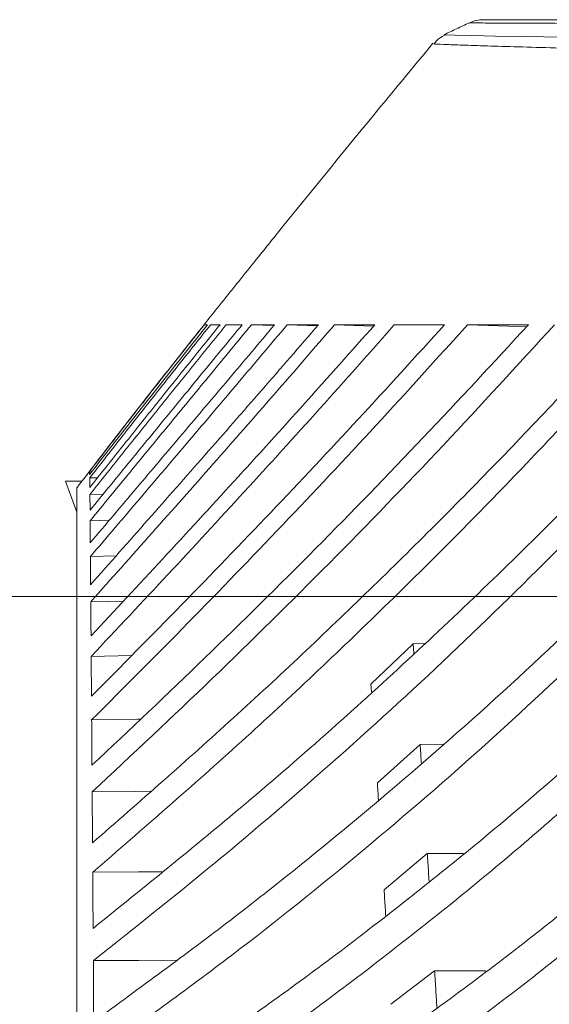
# Model space of a CAD drawing. Header units: millimetres. Extents: x 0 to 1118, y 0 to 864.
# Tile 34 of 256: x 214.6 to 222.52, y 127.02 to 141.75. Entities that reach past the tile are written whole.
import ezdxf

# ---------------------------------------------------------------- set-up
doc = ezdxf.new("R2010")
doc.units = ezdxf.units.MM
doc.styles.add('SLDTEXTSTYLE3', font='TXT', dxfattribs={"width": 0.605})
doc.dimstyles.new('SLDDIMSTYLE1', dxfattribs={"dimtxt": 3.175, "dimasz": 3.302, "dimexe": 0, "dimexo": 0.0625, "dimgap": 0.79375, "dimtad": 0, "dimtih": 1, "dimtoh": 1, "dimdec": 1, "dimlfac": 4, "dimrnd": 1e-09, "dimzin": 4, "dimdsep": 46, "dimtxsty": 'SLDTEXTSTYLE3', "dimsah": 1, "dimcen": 0.09, "dimadec": 0, "dimazin": 1, "dimtfac": 1, "dimtofl": 0, "dimtmove": 0, "dimatfit": 3, "dimfxl": 1, "dimfrac": 2, "dimtolj": 1, "dimtzin": 12, "dimarcsym": 0})

# ---------------------------------------------------------------- blocks, each defined once
blk = doc.blocks.new('_D_2')
at = {"color": 7, "linetype": 'Continuous', "lineweight": 0}
for p, q in [((261.226, 133.123), (154.079, 133.123)), ((155.679, 133.123), (155.679, 107.56)), ((155.679, 77.123), (155.679, 102.687)), ((261.226, 77.123), (154.079, 77.123))]:
    blk.add_line(p, q, dxfattribs=at)
for points in [[(155.679, 133.123), (155.171, 129.821), (156.187, 129.821)], [(155.679, 77.123), (156.187, 80.425), (155.171, 80.425)]]:
    blk.add_solid(points, dxfattribs=at)
at = {"color": 7, "linetype": 'Continuous', "lineweight": 0, "insert": (150.221, 106.78), "char_height": 3.175, "attachment_point": 1, "style": 'SLDTEXTSTYLE3'}
blk.add_mtext('224.0', dxfattribs=at)

msp = doc.modelspace()

# ---------------------------------------------------------------- linework, layer by layer
at = {"color": 7, "linetype": 'Continuous', "lineweight": 15}
for p, q in [((218.062, 137.186), (218.399, 137.174)), ((218.597, 137.186), (219.051, 137.17)), ((219.305, 137.186), (219.888, 137.166)), ((215.682, 134.997), (215.643, 134.996)), ((215.763, 134.9), (215.645, 134.896)), ((215.528, 134.848), (215.282, 134.848)), ((215.282, 134.848), (215.282, 134.847)), ((215.282, 134.847), (215.451, 134.382)), ((215.528, 134.847), (215.282, 134.847)), ((215.528, 134.847), (215.528, 134.847)), ((215.848, 134.655), (215.648, 134.649)), ((215.939, 134.265), (215.652, 134.257)), ((216.039, 133.73), (215.656, 133.721)), ((216.149, 133.054), (215.661, 133.044)), ((219.85, 131.81), (220.482, 132.417)), ((220.657, 132.418), (220.482, 132.417)), ((220.492, 132.27), (220.482, 132.417)), ((216.27, 132.239), (215.667, 132.228)), ((219.857, 131.7), (219.85, 131.81)), ((219.946, 130.337), (220.585, 130.912)), ((220.927, 130.913), (220.585, 130.912)), ((220.046, 128.739), (220.692, 129.279)), ((220.149, 127.025), (220.802, 127.527))]:
    msp.add_line(p, q, dxfattribs=at)
at = {"color": 9, "linetype": 'Continuous', "lineweight": 0, "flags": 128}
msp.add_lwpolyline([(220.955, 141.523), (220.967, 141.521), (221.105, 141.517), (221.356, 141.511), (221.712, 141.504), (222.163, 141.495), (222.705, 141.485), (223.322, 141.474), (224.72, 141.448), (226.245, 141.421), (227.037, 141.407), (230.217, 141.353), (231.735, 141.328), (233.162, 141.303), (234.466, 141.279), (235.622, 141.256), (236.603, 141.231), (237.372, 141.206), (237.89, 141.178), (238.043, 141.162), (238.097, 141.145), (238.097, 141.145), (238.097, 141.145)], dxfattribs=at)
at = {"color": 7, "linetype": 'Continuous', "lineweight": 15, "flags": 128}
for points in [[(221.292, 137.186), (221.908, 137.165), (222.175, 137.155)], [(216.406, 131.29), (216.357, 131.289), (215.674, 131.279)], [(216.557, 130.211), (216.327, 130.208), (215.681, 130.201)], [(221.231, 129.28), (221.091, 129.28), (220.692, 129.279)], [(216.725, 129.007), (216.372, 129.004), (215.69, 128.999)], [(216.941, 127.684), (216.381, 127.682), (215.699, 127.678)], [(221.565, 127.526), (221.201, 127.526), (220.802, 127.527)]]:
    msp.add_lwpolyline(points, dxfattribs=at)
at = {"color": 7, "linetype": 'Continuous', "lineweight": 15}
msp.add_arc((221.531, 141.248), 0.5, 89.999, 114.427, dxfattribs=at)
for points, knots in [([(221.32, 141.702), (221.257, 141.672), (221.13, 141.612), (221.003, 141.552), (220.94, 141.522)], [0, 0, 0, 0, 0.500023, 1, 1, 1, 1]), ([(221.539, 141.748), (221.545, 141.748), (221.558, 141.748), (221.726, 141.748), (222.005, 141.748), (222.39, 141.748), (223.029, 141.748), (224.034, 141.748), (225.467, 141.748), (227.032, 141.748), (228.654, 141.748), (230.272, 141.748), (231.841, 141.748), (233.329, 141.748), (234.704, 141.748), (235.942, 141.748), (237.016, 141.748), (237.897, 141.748), (238.544, 141.748), (238.863, 141.748), (238.897, 141.748), (238.908, 141.748)], [0, 0, 0, 0, 0.026766, 0.05819, 0.089598, 0.121009, 0.152381, 0.215142, 0.277886, 0.34062, 0.403352, 0.466084, 0.528835, 0.591584, 0.654364, 0.71714, 0.779964, 0.842782, 0.905708, 0.968617, 1, 1, 1, 1]), ([(220.958, 141.519), (220.929, 141.505), (220.866, 141.473), (220.816, 141.415), (220.789, 141.384)], [0, 0, 0, 0, 0.455053, 1, 1, 1, 1]), ([(220.776, 141.395), (220.478, 141.035), (219.704, 140.097), (218.787, 138.971), (218.031, 138.034), (217.573, 137.463), (217.016, 136.761), (216.318, 135.875), (215.804, 135.207), (215.528, 134.847)], [0, 0, 0, 0, 0.168545, 0.438474, 0.519246, 0.598341, 0.699434, 0.838382, 1, 1, 1, 1]), ([(217.357, 137.186), (217.213, 137.004), (216.925, 136.641), (216.495, 136.095), (216.068, 135.546), (215.785, 135.18), (215.643, 134.996)], [0, 0, 0, 0, 0.250019, 0.500039, 0.750017, 1, 1, 1, 1]), ([(215.644, 134.949), (215.79, 135.136), (216.081, 135.511), (216.521, 136.07), (216.962, 136.629), (217.258, 137), (217.406, 137.186)], [0, 0, 0, 0, 0.250016, 0.500032, 0.750015, 1, 1, 1, 1]), ([(217.452, 137.186), (217.301, 136.996), (216.997, 136.616), (216.545, 136.044), (216.094, 135.471), (215.795, 135.088), (215.645, 134.896)], [0, 0, 0, 0, 0.250014, 0.500028, 0.750013, 1, 1, 1, 1]), ([(215.647, 134.754), (215.808, 134.957), (216.131, 135.364), (216.617, 135.972), (217.104, 136.58), (217.43, 136.984), (217.593, 137.186)], [0, 0, 0, 0, 0.2500113, 0.5000226, 0.7500108, 1, 1, 1, 1]), ([(217.684, 137.186), (217.514, 136.975), (217.173, 136.553), (216.663, 135.92), (216.155, 135.285), (215.817, 134.861), (215.648, 134.649)], [0, 0, 0, 0, 0.250009, 0.500018, 0.750008, 1, 1, 1, 1]), ([(215.65, 134.413), (215.839, 134.645), (216.217, 135.108), (216.785, 135.801), (217.353, 136.494), (217.733, 136.955), (217.923, 137.186)], [0, 0, 0, 0, 0.250007, 0.500013, 0.750007, 1, 1, 1, 1]), ([(218.062, 137.186), (217.861, 136.942), (217.459, 136.454), (216.856, 135.722), (216.253, 134.99), (215.852, 134.501), (215.652, 134.257)], [0, 0, 0, 0, 0.250004, 0.500009, 0.750004, 1, 1, 1, 1]), ([(215.654, 133.928), (215.884, 134.199), (216.343, 134.742), (217.032, 135.556), (217.721, 136.37), (218.179, 136.914), (218.408, 137.186)], [0, 0, 0, 0, 0.25, 0.5, 0.75, 1, 1, 1, 1]), ([(218.597, 137.186), (218.353, 136.896), (217.864, 136.318), (217.129, 135.451), (216.393, 134.586), (215.902, 134.009), (215.656, 133.721)], [0, 0, 0, 0, 0.250004, 0.500009, 0.750004, 1, 1, 1, 1]), ([(215.659, 133.3), (215.945, 133.623), (216.515, 134.268), (217.369, 135.238), (218.219, 136.21), (218.783, 136.861), (219.064, 137.186)], [0, 0, 0, 0, 0.249996, 0.499992, 0.749994, 1, 1, 1, 1]), ([(219.305, 137.186), (219.004, 136.838), (218.403, 136.143), (217.493, 135.107), (216.579, 134.073), (215.967, 133.387), (215.661, 133.044)], [0, 0, 0, 0, 0.250016, 0.500032, 0.750014, 1, 1, 1, 1]), ([(215.665, 132.534), (216.023, 132.918), (216.739, 133.686), (217.805, 134.845), (218.862, 136.011), (219.558, 136.794), (219.907, 137.186)], [0, 0, 0, 0, 0.250031, 0.500063, 0.750024, 1, 1, 1, 1]), ([(220.199, 137.186), (219.828, 136.767), (219.087, 135.93), (217.958, 134.688), (216.819, 133.453), (216.051, 132.637), (215.667, 132.228)], [0, 0, 0, 0, 0.2500449, 0.5000894, 0.7500369, 1, 1, 1, 1]), ([(215.671, 131.632), (216.122, 132.087), (217.023, 132.997), (218.353, 134.378), (219.665, 135.772), (220.521, 136.715), (220.95, 137.186)], [0, 0, 0, 0, 0.25008, 0.500161, 0.750058, 1, 1, 1, 1]), ([(221.292, 137.186), (220.838, 136.683), (219.93, 135.677), (218.535, 134.193), (217.119, 132.725), (216.156, 131.761), (215.674, 131.279)], [0, 0, 0, 0, 0.250106, 0.500212, 0.750081, 1, 1, 1, 1]), ([(215.679, 130.599), (216.244, 131.132), (217.376, 132.2), (219.026, 133.834), (220.641, 135.493), (221.682, 136.621), (222.203, 137.186)], [0, 0, 0, 0, 0.250177, 0.500356, 0.750126, 1, 1, 1, 1]), ([(222.592, 137.186), (222.042, 136.584), (220.944, 135.381), (219.236, 133.62), (217.487, 131.888), (216.283, 130.764), (215.681, 130.201)], [0, 0, 0, 0, 0.250221, 0.500443, 0.750158, 1, 1, 1, 1]), ([(215.687, 129.44), (216.393, 130.058), (217.806, 131.295), (219.835, 133.213), (221.8, 135.172), (223.048, 136.514), (223.672, 137.186)], [0, 0, 0, 0, 0.250355, 0.500713, 0.750249, 1, 1, 1, 1]), ([(224.099, 137.186), (223.445, 136.471), (222.136, 135.042), (220.069, 132.967), (217.932, 130.943), (216.437, 129.647), (215.69, 128.999)], [0, 0, 0, 0, 0.250459, 0.5009205, 0.7503176, 1, 1, 1, 1]), ([(215.695, 128.16), (216.573, 128.869), (218.329, 130.286), (220.796, 132.517), (223.153, 134.81), (224.62, 136.393), (225.353, 137.186)], [0, 0, 0, 0, 0.2507503, 0.5015006, 0.7505543, 1, 1, 1, 1]), ([(217.406, 137.186), (217.399, 137.186), (217.387, 137.186), (217.373, 137.186), (217.362, 137.186), (217.358, 137.186), (217.357, 137.186)], [0, 0, 0, 0, 0.250061, 0.500123, 0.750049, 1, 1, 1, 1]), ([(217.593, 137.186), (217.579, 137.186), (217.551, 137.186), (217.514, 137.186), (217.481, 137.186), (217.462, 137.186), (217.452, 137.186)], [0, 0, 0, 0, 0.250062, 0.500123, 0.750049, 1, 1, 1, 1]), ([(217.923, 137.186), (217.901, 137.186), (217.856, 137.186), (217.795, 137.186), (217.737, 137.186), (217.702, 137.186), (217.684, 137.186)], [0, 0, 0, 0, 0.250063, 0.500126, 0.75005, 1, 1, 1, 1]), ([(218.408, 137.186), (218.377, 137.186), (218.315, 137.186), (218.227, 137.186), (218.142, 137.186), (218.089, 137.186), (218.062, 137.186)], [0, 0, 0, 0, 0.250063, 0.500125, 0.75005, 1, 1, 1, 1]), ([(219.064, 137.186), (219.023, 137.186), (218.941, 137.186), (218.822, 137.186), (218.707, 137.186), (218.634, 137.186), (218.597, 137.186)], [0, 0, 0, 0, 0.250046, 0.500093, 0.750035, 1, 1, 1, 1]), ([(219.907, 137.186), (219.854, 137.186), (219.749, 137.186), (219.597, 137.186), (219.448, 137.186), (219.353, 137.186), (219.305, 137.186)], [0, 0, 0, 0, 0.2500519, 0.500104, 0.7500422, 1, 1, 1, 1]), ([(220.95, 137.186), (220.885, 137.186), (220.756, 137.186), (220.567, 137.186), (220.38, 137.186), (220.259, 137.186), (220.199, 137.186)], [0, 0, 0, 0, 0.250041, 0.500081, 0.750033, 1, 1, 1, 1]), ([(222.203, 137.186), (222.126, 137.186), (221.971, 137.186), (221.741, 137.186), (221.515, 137.186), (221.366, 137.186), (221.292, 137.186)], [0, 0, 0, 0, 0.250027, 0.500054, 0.750023, 1, 1, 1, 1]), ([(215.643, 134.996), (215.643, 134.994), (215.643, 134.991), (215.644, 134.98), (215.644, 134.967), (215.644, 134.955), (215.644, 134.949)], [0, 0, 0, 0, 0.2509327, 0.5018654, 0.7509171, 1, 1, 1, 1]), ([(215.645, 134.896), (215.645, 134.886), (215.646, 134.867), (215.646, 134.833), (215.646, 134.796), (215.647, 134.768), (215.647, 134.754)], [0, 0, 0, 0, 0.250933, 0.501866, 0.750917, 1, 1, 1, 1]), ([(215.528, 134.847), (215.521, 134.839), (215.509, 134.822), (215.489, 134.797), (215.47, 134.772), (215.458, 134.756), (215.451, 134.747)], [0, 0, 0, 0, 0.25, 0.5, 0.75, 1, 1, 1, 1]), ([(215.451, 134.747), (215.451, 134.713), (215.451, 134.643), (215.451, 134.189), (215.451, 133.483), (215.451, 132.5), (215.451, 131.249), (215.451, 129.733), (215.451, 127.976), (215.451, 125.996), (215.451, 123.811), (215.451, 121.442), (215.451, 118.913), (215.451, 116.247), (215.451, 113.471), (215.451, 110.61), (215.451, 107.694), (215.451, 104.748), (215.451, 101.803), (215.451, 98.886), (215.451, 96.028), (215.451, 93.17), (215.451, 91.348), (215.451, 90.403)], [0, 0, 0, 0, 0.046623, 0.093246, 0.139869, 0.186493, 0.234126, 0.281759, 0.329392, 0.377025, 0.424658, 0.472292, 0.519925, 0.567558, 0.615191, 0.662824, 0.710458, 0.758091, 0.805724, 0.853357, 0.90099, 0.948623, 1, 1, 1, 1]), ([(215.648, 134.649), (215.648, 134.632), (215.648, 134.597), (215.649, 134.539), (215.65, 134.478), (215.65, 134.435), (215.65, 134.413)], [0, 0, 0, 0, 0.250933, 0.501866, 0.750917, 1, 1, 1, 1]), ([(215.652, 134.257), (215.652, 134.232), (215.652, 134.181), (215.653, 134.1), (215.654, 134.016), (215.654, 133.957), (215.654, 133.928)], [0, 0, 0, 0, 0.250933, 0.501866, 0.750918, 1, 1, 1, 1]), ([(222.972, 134.152), (222.405, 133.586), (221.269, 132.455), (219.481, 130.813), (217.634, 129.213), (216.344, 128.19), (215.699, 127.678)], [0, 0, 0, 0, 0.250477, 0.500958, 0.750333, 1, 1, 1, 1]), ([(215.656, 133.721), (215.656, 133.688), (215.657, 133.622), (215.658, 133.518), (215.658, 133.411), (215.659, 133.337), (215.659, 133.3)], [0, 0, 0, 0, 0.250933, 0.501867, 0.750918, 1, 1, 1, 1]), ([(215.705, 126.767), (216.395, 127.271), (217.776, 128.277), (219.732, 129.859), (221.613, 131.484), (222.796, 132.604), (223.388, 133.164)], [0, 0, 0, 0, 0.250638, 0.501273, 0.750478, 1, 1, 1, 1]), ([(215.661, 133.044), (215.661, 133.003), (215.662, 132.922), (215.663, 132.796), (215.664, 132.667), (215.664, 132.578), (215.665, 132.534)], [0, 0, 0, 0, 0.250934, 0.501867, 0.750918, 1, 1, 1, 1]), ([(223.42, 132.643), (222.825, 132.079), (221.635, 130.95), (219.746, 129.322), (217.784, 127.743), (216.4, 126.745), (215.708, 126.246)], [0, 0, 0, 0, 0.250707, 0.501421, 0.750493, 1, 1, 1, 1]), ([(215.667, 132.228), (215.667, 132.181), (215.668, 132.085), (215.669, 131.937), (215.67, 131.786), (215.671, 131.683), (215.671, 131.632)], [0, 0, 0, 0, 0.2509337, 0.5018673, 0.750918, 1, 1, 1, 1]), ([(215.715, 125.267), (216.46, 125.756), (217.95, 126.736), (220.037, 128.292), (222.028, 129.898), (223.268, 131.009), (223.889, 131.565)], [0, 0, 0, 0, 0.250948, 0.501886, 0.75073, 1, 1, 1, 1]), ([(215.674, 131.279), (215.674, 131.224), (215.675, 131.114), (215.676, 130.945), (215.677, 130.774), (215.678, 130.657), (215.679, 130.599)], [0, 0, 0, 0, 0.250934, 0.501868, 0.750918, 1, 1, 1, 1]), ([(223.92, 131.008), (223.295, 130.446), (222.045, 129.324), (220.044, 127.714), (217.953, 126.162), (216.464, 125.194), (215.719, 124.709)], [0, 0, 0, 0, 0.251016, 0.502043, 0.750709, 1, 1, 1, 1]), ([(220.604, 130.633), (220.603, 130.639), (220.597, 130.733), (220.591, 130.826), (220.585, 130.912)], [0, 0, 0, 0, 0.067184, 1, 1, 1, 1]), ([(219.962, 130.077), (219.962, 130.08), (219.957, 130.167), (219.951, 130.254), (219.946, 130.337)], [0, 0, 0, 0, 0.03182, 1, 1, 1, 1]), ([(215.681, 130.201), (215.682, 130.139), (215.683, 130.016), (215.684, 129.826), (215.685, 129.635), (215.686, 129.505), (215.687, 129.44)], [0, 0, 0, 0, 0.250934, 0.501868, 0.750918, 1, 1, 1, 1]), ([(215.725, 123.666), (216.132, 123.9), (216.945, 124.369), (218.511, 125.344), (220.375, 126.606), (222.483, 128.184), (223.783, 129.279), (224.433, 129.827)], [0, 0, 0, 0, 0.125629, 0.251377, 0.502704, 0.751076, 1, 1, 1, 1]), ([(220.719, 128.866), (220.716, 128.91), (220.707, 129.049), (220.698, 129.186), (220.692, 129.279)], [0, 0, 0, 0, 0.320162, 1, 1, 1, 1]), ([(224.464, 129.236), (223.807, 128.682), (222.493, 127.572), (220.371, 125.99), (218.14, 124.473), (216.534, 123.542), (215.729, 123.075)], [0, 0, 0, 0, 0.2513447, 0.5027045, 0.7509167, 1, 1, 1, 1]), ([(215.69, 128.999), (215.69, 128.93), (215.691, 128.794), (215.693, 128.585), (215.694, 128.374), (215.695, 128.232), (215.695, 128.16)], [0, 0, 0, 0, 0.250934, 0.501868, 0.750918, 1, 1, 1, 1]), ([(220.07, 128.34), (220.068, 128.383), (220.06, 128.517), (220.051, 128.649), (220.046, 128.739)], [0, 0, 0, 0, 0.317412, 1, 1, 1, 1]), ([(225.034, 127.917), (224.645, 127.608), (223.868, 126.99), (222.694, 126.124), (221.535, 125.311), (220.763, 124.808), (220.377, 124.557)], [0, 0, 0, 0, 0.266406, 0.532804, 0.766311, 1, 1, 1, 1]), ([(215.699, 127.678), (215.699, 127.604), (215.7, 127.455), (215.702, 127.228), (215.703, 126.999), (215.704, 126.844), (215.705, 126.767)], [0, 0, 0, 0, 0.2509342, 0.5018684, 0.7509185, 1, 1, 1, 1]), ([(220.835, 126.978), (220.83, 127.062), (220.819, 127.246), (220.808, 127.428), (220.802, 127.527)], [0, 0, 0, 0, 0.453748, 1, 1, 1, 1])]:
    msp.add_open_spline(points, degree=3, knots=knots, dxfattribs=at)
at = {"color": 9, "linetype": 'Continuous', "lineweight": 0}
for points, knots in [([(238.555, 141.602), (238.555, 141.602), (238.555, 141.604), (238.507, 141.609), (238.209, 141.616), (237.571, 141.623), (236.701, 141.63), (235.639, 141.637), (234.411, 141.643), (233.047, 141.65), (231.57, 141.656), (230.011, 141.663), (228.403, 141.669), (226.791, 141.676), (225.233, 141.683), (223.807, 141.689), (222.808, 141.693), (222.172, 141.696), (221.787, 141.698), (221.511, 141.699), (221.343, 141.7), (221.331, 141.7), (221.326, 141.701)], [0, 0, 0, 0, 0, 0.031176, 0.093665, 0.156439, 0.219011, 0.281721, 0.344351, 0.407052, 0.469738, 0.532452, 0.595191, 0.657979, 0.720829, 0.783756, 0.84677, 0.878291, 0.909833, 0.941445, 0.973008, 1, 1, 1, 1]), ([(237.951, 140.792), (237.938, 140.801), (237.913, 140.819), (237.7, 140.851), (237.254, 140.888), (236.472, 140.927), (235.484, 140.965), (234.321, 141.003), (233.011, 141.04), (231.58, 141.079), (229.546, 141.133), (227.654, 141.183), (225.806, 141.234), (224.517, 141.271), (223.344, 141.305), (222.52, 141.329), (221.978, 141.345), (221.523, 141.358), (221.165, 141.37), (220.916, 141.379), (220.781, 141.385), (220.783, 141.388), (220.784, 141.389)], [0, 0, 0, 0, 0.0331121, 0.0662858, 0.128718, 0.1913757, 0.2539137, 0.316565, 0.3791633, 0.4418291, 0.5045295, 0.6301011, 0.6615465, 0.7245212, 0.788434, 0.8205319, 0.8526653, 0.8843211, 0.9160111, 0.9477722, 0.9794967, 1, 1, 1, 1])]:
    msp.add_open_spline(points, degree=3, knots=knots, dxfattribs=at)

# ---------------------------------------------------------------- dimensions: what is measured, and where the dimension line sits
at = {"color": 7, "linetype": 'Continuous', "lineweight": 0}
dim = msp.add_linear_dim(base=(155.679, 133.123), p1=(262.826, 77.123), p2=(262.826, 133.123), angle=90, dimstyle='SLDDIMSTYLE1', dxfattribs=at)
dim.commit()
dim.dimension.update_dxf_attribs({"geometry": '_D_2', "text_midpoint": (155.679, 105.123), "dimtype": 160})

doc.saveas('drawing.dxf')
